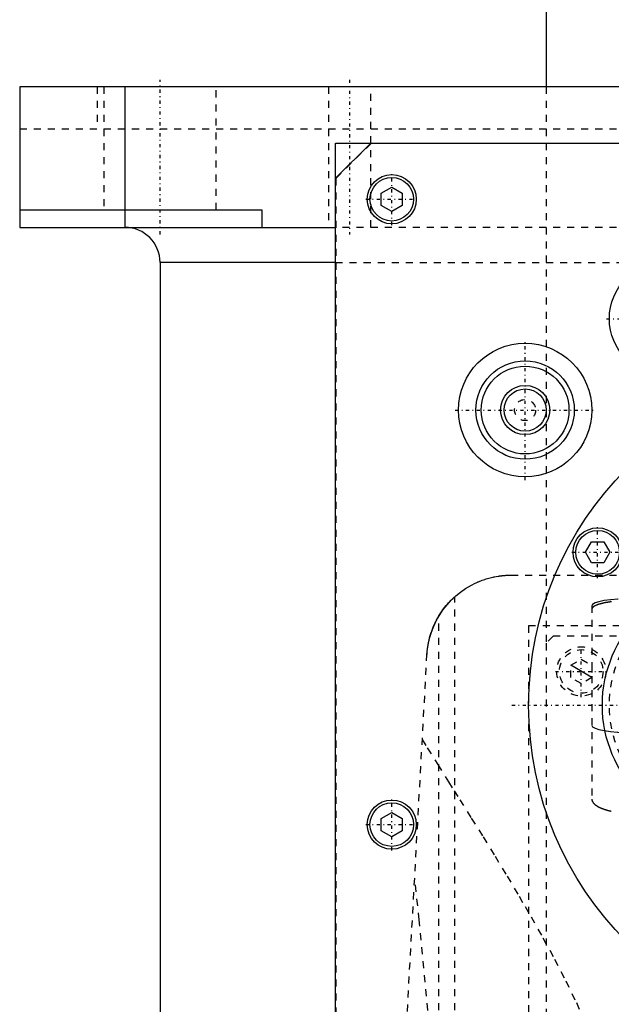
# Model space of a CAD drawing. Extents: x -120 to 120, y -136 to 719.
# Tile 7 of 14: x -120 to -36, y 257 to 398. Entities that reach past the tile are written whole.
import ezdxf

# ---------------------------------------------------------------- set-up
doc = ezdxf.new("R2010")
doc.units = 0
doc.linetypes.add('CENTER', pattern=[1.5, 0.45, -0.5, 0.05, -0.5])
doc.linetypes.add('DASHED', pattern=[2, 1, -1])
for name, color, linetype in [('AM_0', 7, 'CONTINUOUS'), ('AM_10', 7, 'CONTINUOUS'), ('AM_3', 7, 'DASHED'), ('AM_7', 7, 'CENTER')]:
    doc.layers.add(name, color=color, linetype=linetype)

msp = doc.modelspace()

# ---------------------------------------------------------------- linework, layer by layer
at = {"layer": 'AM_0', "color": 7, "linetype": 'CONTINUOUS'}
for p, q in [((-45, 435.75), (-45, 388)), ((-120, 388), (-120, 368)), ((120, 388), (-120, 388)), ((-105, 388), (-105, 368)), ((-75, 380), (75, 380)), ((-75, 68), (-75, 380)), ((-70, 380), (-75, 375)), ((-68.5, 372.87), (-67, 373.73)), ((-68.5, 371.13), (-68.5, 372.87)), ((-67, 373.73), (-65.5, 372.87)), ((-65.5, 372.87), (-65.5, 371.13)), ((-120, 370.5), (-85.5, 370.5)), ((-85.5, 370.5), (-85.5, 368)), ((-67, 370.27), (-68.5, 371.13)), ((-65.5, 371.13), (-67, 370.27)), ((-120, 368), (-75, 368)), ((-100, 363), (-100, 25)), ((-75, 363), (-100, 363)), ((-39.4, 321.75), (-38.54, 323.25)), ((-38.54, 323.25), (-36.81, 323.25)), ((-36.81, 323.25), (-35.94, 321.75)), ((-38.54, 320.25), (-39.4, 321.75)), ((-35.94, 321.75), (-36.81, 320.25)), ((-36.81, 320.25), (-38.54, 320.25)), ((-68.5, 283.87), (-67, 284.73)), ((-67, 284.73), (-65.5, 283.87)), ((-68.5, 282.13), (-68.5, 283.87)), ((-65.5, 283.87), (-65.5, 282.13)), ((-67, 281.27), (-68.5, 282.13)), ((-65.5, 282.13), (-67, 281.27))]:
    msp.add_line(p, q, dxfattribs=at)
for centre, radius in [((-67, 372), 3.5), ((-67, 372), 3.1), ((-28, 355), 8), ((-48, 342), 9.5), ((-48, 342), 7), ((-48, 342), 6.25), ((0, 300), 47.5), ((-48, 342), 3.5), ((-48, 342), 3), ((-37.67, 321.75), 3.5), ((-37.67, 321.75), 3.1), ((-19, 300), 18), ((-67, 283), 3.5), ((-67, 283), 3.1)]:
    msp.add_circle(centre, radius, dxfattribs=at)
msp.add_arc((-105, 363), 5, 0, 90, dxfattribs=at)
at = {"layer": 'AM_10', "color": 7, "linetype": 'CONTINUOUS'}
msp.add_line((-38.5, 303.93), (-41.5, 305.67), dxfattribs=at)
at = {"layer": 'AM_3', "color": 6, "linetype": 'DASHED'}
for p, q in [((-108.97, 388), (-108.97, 382)), ((-108, 388), (-108, 370.5)), ((-92, 370.5), (-92, 388)), ((-76, 388), (-76, 368)), ((-70, 368), (-70, 388)), ((-45, 388), (-45, 308.8)), ((-120, 382), (120, 382)), ((-69.95, 379.95), (-74.95, 374.95)), ((69.95, 379.95), (-69.95, 379.95)), ((-74.95, 374.95), (-74.95, 69.05)), ((75, 368), (-75, 368)), ((-75, 363), (75, 363)), ((-50, 318.5), (50, 318.5)), ((-58, 116.6), (-58, 315.44)), ((-38.5, 314.14), (-38.5, 286.63)), ((-60.27, 116.6), (-60.27, 312.71)), ((47.5, 311.3), (-47.5, 311.3)), ((-47.5, 311.3), (-47.5, 218.3)), ((-44, 309.8), (-45, 308.8)), ((43, 309.8), (-44, 309.8)), ((-45, 308.8), (-45, 221.8)), ((-72.48, 116.6), (-61.98, 307.16)), ((-41.5, 305.67), (-40, 306.53)), ((-41.5, 303.93), (-41.5, 305.67)), ((-40, 306.53), (-38.5, 305.67)), ((-38.5, 305.67), (-38.5, 303.93)), ((-40, 303.07), (-41.5, 303.93)), ((-38.5, 303.93), (-40, 303.07))]:
    msp.add_line(p, q, dxfattribs=at)
for points in [[(-32.5, 315.18), (-33.67, 315.16), (-34.8, 315.1), (-35.83, 315.01), (-36.74, 314.88), (-37.49, 314.72), (-38.04, 314.54), (-38.38, 314.34), (-38.5, 314.14)], [(-38.5, 297.12), (-38.38, 296.92), (-38.04, 296.72), (-37.49, 296.54), (-36.74, 296.39), (-35.83, 296.26), (-34.8, 296.16), (-33.67, 296.1), (-32.5, 296.08)]]:
    msp.add_lwpolyline(points, dxfattribs=at)
for points in [[(-61.98, 307.16, 0), (-61.95, 307.64, 0), (-61.82, 308.58, 0), (-61.62, 309.5, 0), (-61.49, 309.95, 0), (-61.35, 310.4, 0), (-61.02, 311.26, 0), (-60.62, 312.08, 0), (-60.17, 312.87, 0), (-59.67, 313.61, 0), (-59.12, 314.3, 0), (-58.83, 314.63, 0), (-58.52, 314.95, 0), (-57.89, 315.54, 0), (-57.22, 316.09, 0), (-56.49, 316.59, 0), (-55.66, 317.08, 0), (-55.13, 317.35, 0), (-54.97, 317.42, 0), (-54.8, 317.5, 0), (-54.72, 317.53, 0), (-54.64, 317.57, 0), (-54.47, 317.64, 0), (-54.3, 317.7, 0), (-54.21, 317.74, 0), (-54.12, 317.77, 0), (-53.94, 317.83, 0), (-53.76, 317.9, 0), (-53.67, 317.93, 0), (-53.57, 317.96, 0), (-53.38, 318.01, 0), (-53.19, 318.07, 0), (-52.99, 318.12, 0), (-52.79, 318.17, 0), (-52.57, 318.22, 0), (-52.46, 318.24, 0), (-52.35, 318.27, 0), (-52.11, 318.31, 0), (-51.85, 318.36, 0), (-51.7, 318.38, 0), (-51.66, 318.39, 0), (-51.61, 318.39, 0), (-51.59, 318.39, 0), (-51.57, 318.4, 0), (-51.52, 318.4, 0), (-51.48, 318.41, 0), (-51.43, 318.41, 0), (-51.39, 318.42, 0), (-51.34, 318.42, 0), (-51.32, 318.43, 0), (-51.29, 318.43, 0), (-51.25, 318.44, 0), (-51.2, 318.44, 0), (-51.15, 318.44, 0), (-51.11, 318.45, 0), (-51.06, 318.45, 0), (-51.03, 318.46, 0), (-51.01, 318.46, 0), (-50.96, 318.46, 0), (-50.91, 318.47, 0), (-50.89, 318.47, 0), (-50.87, 318.47, 0), (-50.82, 318.47, 0), (-50.77, 318.48, 0), (-50.74, 318.48, 0), (-50.72, 318.48, 0), (-50.67, 318.48, 0), (-50.62, 318.48, 0), (-50.57, 318.49, 0), (-50.52, 318.49, 0), (-50.47, 318.49, 0), (-50.45, 318.49, 0), (-50.42, 318.49, 0), (-50.37, 318.49, 0), (-50.32, 318.5, 0), (-50.27, 318.5, 0), (-50.22, 318.5, 0), (-50.17, 318.5, 0), (-50.15, 318.5, 0), (-50.12, 318.5, 0), (-50.07, 318.5, 0), (-50.02, 318.5, 0), (-50, 318.5, 0)], [(-60.27, 312.71, 0), (-60.18, 312.86, 0), (-59.99, 313.14, 0), (-59.8, 313.42, 0), (-59.71, 313.56, 0), (-59.61, 313.69, 0), (-59.42, 313.93, 0), (-59.24, 314.16, 0), (-59.07, 314.36, 0), (-58.91, 314.54, 0), (-58.76, 314.7, 0), (-58.69, 314.78, 0), (-58.62, 314.85, 0), (-58.49, 314.99, 0), (-58.37, 315.1, 0), (-58.26, 315.2, 0), (-58.18, 315.28, 0), (-58.11, 315.35, 0), (-58.08, 315.37, 0), (-58.05, 315.4, 0), (-58.02, 315.43, 0), (-58, 315.44, 0), (-58, 315.44, 0)], [(-35.7, 314.72, 0), (-35.74, 314.71, 0), (-35.78, 314.71, 0), (-35.85, 314.7, 0), (-35.92, 314.69, 0), (-35.99, 314.68, 0), (-36.06, 314.67, 0), (-36.13, 314.66, 0), (-36.17, 314.65, 0), (-36.2, 314.64, 0), (-36.27, 314.63, 0), (-36.34, 314.62, 0), (-36.4, 314.61, 0), (-36.47, 314.6, 0), (-36.53, 314.59, 0), (-36.56, 314.58, 0), (-36.59, 314.57, 0), (-36.65, 314.56, 0), (-36.71, 314.55, 0), (-36.74, 314.54, 0), (-36.77, 314.54, 0), (-36.83, 314.52, 0), (-36.89, 314.51, 0), (-36.92, 314.51, 0), (-36.95, 314.5, 0), (-37, 314.49, 0), (-37.06, 314.47, 0), (-37.12, 314.46, 0), (-37.17, 314.44, 0), (-37.22, 314.43, 0), (-37.25, 314.42, 0), (-37.28, 314.42, 0), (-37.33, 314.4, 0), (-37.38, 314.39, 0), (-37.43, 314.37, 0), (-37.48, 314.36, 0), (-37.53, 314.34, 0), (-37.55, 314.33, 0), (-37.58, 314.32, 0), (-37.62, 314.31, 0), (-37.67, 314.29, 0), (-37.71, 314.28, 0), (-37.76, 314.26, 0), (-37.8, 314.24, 0), (-37.82, 314.24, 0), (-37.84, 314.23, 0), (-37.88, 314.21, 0), (-37.92, 314.19, 0), (-37.95, 314.18, 0), (-37.99, 314.16, 0), (-38.03, 314.14, 0), (-38.04, 314.13, 0), (-38.06, 314.12, 0), (-38.09, 314.11, 0), (-38.12, 314.09, 0), (-38.16, 314.07, 0), (-38.18, 314.05, 0), (-38.21, 314.04, 0), (-38.23, 314.03, 0), (-38.24, 314.02, 0), (-38.26, 314, 0), (-38.29, 313.98, 0), (-38.3, 313.97, 0), (-38.31, 313.96, 0), (-38.33, 313.95, 0), (-38.35, 313.93, 0), (-38.36, 313.92, 0), (-38.37, 313.91, 0), (-38.39, 313.89, 0), (-38.4, 313.87, 0), (-38.42, 313.85, 0), (-38.43, 313.84, 0), (-38.45, 313.82, 0), (-38.45, 313.81, 0), (-38.46, 313.8, 0), (-38.47, 313.78, 0), (-38.47, 313.76, 0), (-38.48, 313.74, 0), (-38.49, 313.73, 0), (-38.49, 313.71, 0), (-38.49, 313.7, 0), (-38.5, 313.69, 0), (-38.5, 313.67, 0), (-38.5, 313.65, 0), (-38.5, 313.64, 0)], [(-61.98, 307.16, 0), (-61.97, 307.32, 0), (-61.94, 307.65, 0), (-61.91, 307.97, 0), (-61.89, 308.13, 0), (-61.86, 308.3, 0), (-61.81, 308.62, 0), (-61.75, 308.94, 0), (-61.68, 309.26, 0), (-61.6, 309.57, 0), (-61.51, 309.89, 0), (-61.47, 310.04, 0), (-61.42, 310.2, 0), (-61.31, 310.51, 0), (-61.2, 310.81, 0), (-61.08, 311.11, 0), (-60.95, 311.41, 0), (-60.81, 311.71, 0), (-60.74, 311.86, 0), (-60.66, 312, 0), (-60.51, 312.29, 0), (-60.35, 312.57, 0), (-60.27, 312.71, 0)], [(-62.65, 295.09, 0), (-61.93, 293.93, 0), (-60.45, 291.56, 0), (-58.91, 289.09, 0), (-58.12, 287.83, 0), (-57.31, 286.55, 0), (-55.67, 283.93, 0), (-53.99, 281.25, 0), (-52.29, 278.49, 0), (-50.57, 275.67, 0), (-48.86, 272.8, 0), (-48, 271.34, 0), (-47.15, 269.87, 0), (-45.46, 266.88, 0), (-43.81, 263.86, 0), (-42.22, 260.78, 0), (-40.69, 257.66, 0), (-39.26, 254.49, 0), (-38.58, 252.89, 0), (-37.93, 251.27, 0), (-36.74, 248, 0), (-35.7, 244.68, 0), (-35.25, 243, 0)], [(-38.5, 286.63, 0), (-38.5, 286.62, 0), (-38.5, 286.59, 0), (-38.5, 286.56, 0), (-38.49, 286.55, 0), (-38.49, 286.53, 0), (-38.49, 286.51, 0), (-38.48, 286.48, 0), (-38.47, 286.45, 0), (-38.47, 286.42, 0), (-38.46, 286.39, 0), (-38.45, 286.38, 0), (-38.45, 286.36, 0), (-38.43, 286.33, 0), (-38.42, 286.3, 0), (-38.41, 286.28, 0), (-38.39, 286.25, 0), (-38.37, 286.22, 0), (-38.36, 286.2, 0), (-38.35, 286.19, 0), (-38.33, 286.16, 0), (-38.31, 286.13, 0), (-38.3, 286.12, 0), (-38.29, 286.1, 0), (-38.27, 286.07, 0), (-38.24, 286.04, 0), (-38.23, 286.03, 0), (-38.22, 286.02, 0), (-38.19, 285.99, 0), (-38.16, 285.96, 0), (-38.13, 285.93, 0), (-38.1, 285.9, 0), (-38.07, 285.87, 0), (-38.05, 285.86, 0), (-38.03, 285.85, 0), (-38, 285.82, 0), (-37.96, 285.79, 0), (-37.92, 285.76, 0), (-37.88, 285.74, 0), (-37.85, 285.71, 0), (-37.83, 285.7, 0), (-37.8, 285.68, 0), (-37.76, 285.66, 0), (-37.72, 285.63, 0), (-37.68, 285.6, 0), (-37.63, 285.58, 0), (-37.58, 285.55, 0), (-37.56, 285.54, 0), (-37.54, 285.53, 0), (-37.49, 285.5, 0), (-37.44, 285.48, 0), (-37.39, 285.45, 0), (-37.34, 285.43, 0), (-37.29, 285.4, 0), (-37.26, 285.39, 0), (-37.23, 285.38, 0), (-37.18, 285.36, 0), (-37.13, 285.34, 0), (-37.07, 285.31, 0), (-37.02, 285.29, 0), (-36.96, 285.27, 0), (-36.93, 285.26, 0), (-36.9, 285.25, 0), (-36.84, 285.23, 0), (-36.79, 285.21, 0), (-36.76, 285.2, 0), (-36.73, 285.19, 0), (-36.67, 285.16, 0), (-36.6, 285.14, 0), (-36.57, 285.14, 0), (-36.54, 285.13, 0), (-36.48, 285.11, 0), (-36.41, 285.09, 0), (-36.35, 285.07, 0), (-36.28, 285.05, 0), (-36.22, 285.03, 0), (-36.18, 285.02, 0), (-36.15, 285.01, 0), (-36.08, 284.99, 0), (-36.01, 284.98, 0), (-35.94, 284.96, 0), (-35.86, 284.94, 0), (-35.79, 284.92, 0), (-35.75, 284.92, 0), (-35.72, 284.91, 0)], [(-60, 235.17, 0), (-60.6, 242.59, 0), (-61.84, 256.58, 0), (-63.09, 269.45, 0), (-63.73, 275.44, 0)]]:
    msp.add_polyline3d(points, dxfattribs=at)
for centre, radius in [((-48, 342), 1.5), ((-19, 300), 17), ((-40, 304.8), 3.5), ((-40, 304.8), 3.1)]:
    msp.add_circle(centre, radius, dxfattribs=at)
at = {"layer": 'AM_7', "color": 4, "linetype": 'CENTER'}
for p, q in [((-100, 367), (-100, 389)), ((-73, 389), (-73, 367)), ((-67, 368.32), (-67, 375.68)), ((-70.68, 372), (-63.33, 372)), ((-36.4, 355), (-19.6, 355)), ((-48, 332.02), (-48, 351.98)), ((-57.98, 342), (-38.03, 342)), ((-37.67, 318.07), (-37.67, 325.43)), ((-41.35, 321.75), (-34, 321.75)), ((-40, 301.12), (-40, 308.48)), ((-43.68, 304.8), (-36.33, 304.8)), ((-49.88, 300), (49.87, 300)), ((-67, 279.32), (-67, 286.68)), ((-70.68, 283), (-63.33, 283))]:
    msp.add_line(p, q, dxfattribs=at)

doc.saveas('drawing.dxf')
